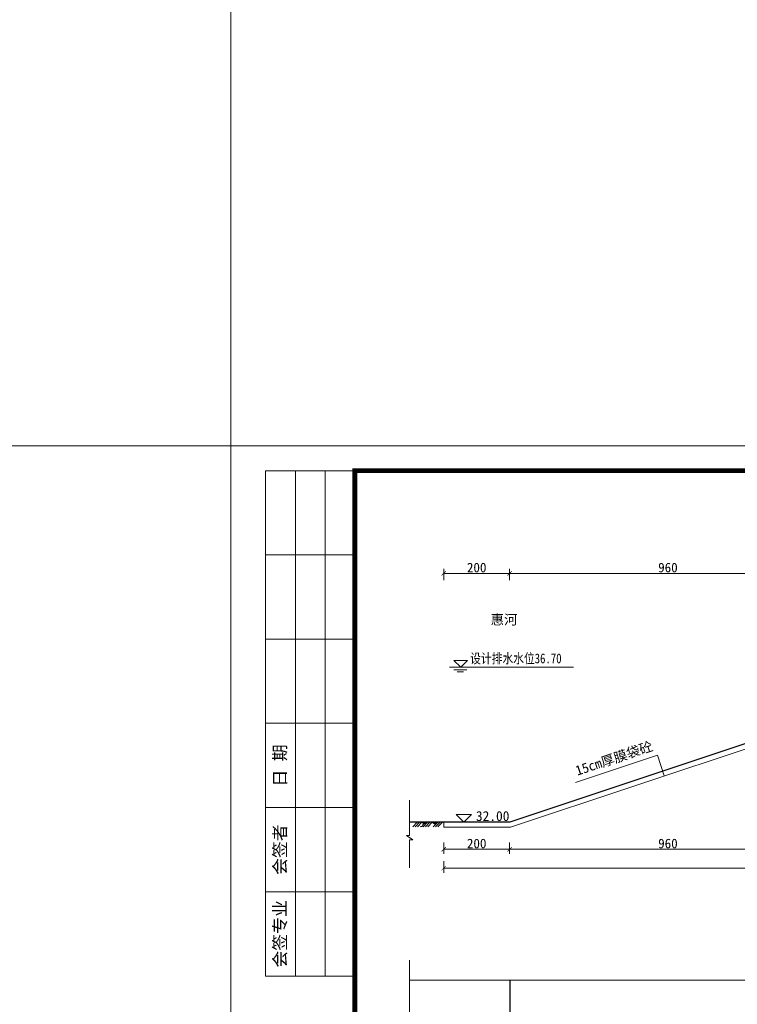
# Model space of a CAD drawing. Extents: x -27255 to 1448651, y 31034 to 8081248.
# Tile 127 of 198: x 582963 to 583180, y 3862330 to 3862629. Entities that reach past the tile are written whole.
import ezdxf

# ---------------------------------------------------------------- set-up
doc = ezdxf.new("R2010")
doc.units = 0
doc.header["$PDMODE"] = 32
doc.header["$PDSIZE"] = 0.2
doc.layers.get('0').update_dxf_attribs({"linetype": 'CONTINUOUS'})
doc.layers.get('Defpoints').update_dxf_attribs({"linetype": 'CONTINUOUS'})
for name, color, linetype, lineweight in [('0.09标注线', 3, 'CONTINUOUS', 9), ('0.13填充', 8, 'CONTINUOUS', 9), ('0.13文字', 3, 'CONTINUOUS', 13), ('0.30粗线', 7, 'CONTINUOUS', 30), ('图框', 7, 'CONTINUOUS', 20), ('细实线', 3, 'CONTINUOUS', 20)]:
    doc.layers.add(name, color=color, linetype=linetype, lineweight=lineweight)
doc.styles.add('-仿宋_GB2312', font='FangSong_GB2312.ttf')
doc.styles.get("Standard").update_dxf_attribs({"font": 'rs.shx', "bigfont": 'hztxt.shx'})
doc.styles.add('宋体', font='FangSong_GB2312.ttf')
doc.dimstyles.get("Standard").update_dxf_attribs({"dimtxt": 0.18, "dimasz": 0.18, "dimexe": 0.18, "dimexo": 0.0625, "dimgap": 0.09, "dimtad": 0, "dimtih": 1, "dimtoh": 1, "dimdec": 4, "dimzin": 0, "dimdsep": 46, "dimtxsty": 'Standard', "dimcen": 0.09, "dimadec": 0, "dimazin": 0, "dimtfac": 1, "dimtdec": 4, "dimtofl": 0, "dimtmove": 0, "dimatfit": 3, "dimfxl": 1, "dimtolj": 1, "dimtzin": 0, "dimarcsym": 0})

# ---------------------------------------------------------------- blocks, each defined once
blk = doc.blocks.new('d4trtg')
at = {"lineweight": 0}
for p, q in [((653868.4, 3899605.3), (653868.4, 3902577.3)), ((653868.4, 3902577.3), (658071.2, 3902577.3))]:
    blk.add_line(p, q, dxfattribs=at)
for p, q in [((654118.6, 3902527.3), (653938.4, 3902527.3)), ((653938.4, 3902527.3), (653938.4, 3901506.6)), ((653998.5, 3902527.3), (653998.5, 3901506.6)), ((654058.5, 3902527.3), (654058.5, 3901506.6)), ((654118.6, 3902357.2), (653938.4, 3902357.2)), ((654118.6, 3902187.1), (653938.4, 3902187.1)), ((654118.6, 3902017), (653938.4, 3902017)), ((654118.6, 3901846.8), (653938.4, 3901846.8)), ((654118.6, 3901676.7), (653938.4, 3901676.7)), ((654118.6, 3901506.6), (653938.4, 3901506.6))]:
    blk.add_line(p, q)
at = {"lineweight": 0, "const_width": 10}
blk.add_lwpolyline([(654118.6, 3902527.3), (658021.2, 3902527.3), (658021.2, 3899655.4), (654118.6, 3899655.4)], close=True, dxfattribs=at)
at = {"char_height": 25.02, "attachment_point": 5, "rotation": 90, "style": '宋体'}
for s, insert in [('日 期', (653968.5, 3901931.9)), ('会签者', (653968.5, 3901761.8)), ('会签专业', (653968.5, 3901591.7))]:
    blk.add_mtext(s, dxfattribs=dict(at, insert=insert))
blk = doc.blocks.new('_ARCHTICK')
at = {"color": 0, "linetype": 'ByBlock', "const_width": 0.15}
blk.add_lwpolyline([(-0.5, -0.5), (0.5, 0.5)], dxfattribs=at)
blk = doc.blocks.new('*D3585')
at = {"layer": '0.13文字', "color": 0, "lineweight": 9}
for p, q in [((583111.38, 3862379.19), (583111.38, 3862375.69)), ((583111.38, 3862377.09), (583207.39, 3862377.09)), ((583207.39, 3862379.19), (583207.39, 3862375.69))]:
    blk.add_line(p, q, dxfattribs=at)
at = {"layer": 'Defpoints', "color": 0, "lineweight": 13}
for p in [(583207.39, 3862411.29), (583111.38, 3862385.29), (583207.39, 3862377.09)]:
    blk.add_point(p, dxfattribs=at)
at = {"layer": '0.13文字', "color": 0, "lineweight": 9, "xscale": 1.3, "yscale": 1.3, "zscale": 1.3, "rotation": 180}
blk.add_blockref('_ARCHTICK', (583111.38, 3862377.09), dxfattribs=at)
at = {"layer": '0.13文字', "color": 0, "lineweight": 9, "xscale": 1.3, "yscale": 1.3, "zscale": 1.3}
blk.add_blockref('_ARCHTICK', (583207.39, 3862377.09), dxfattribs=at)
at = {"layer": '0.13文字', "color": 0, "lineweight": 13, "insert": (583159.38, 3862378.84), "char_height": 2.9, "attachment_point": 5, "style": '-仿宋_GB2312'}
blk.add_mtext('\\A1;960', dxfattribs=at)
blk = doc.blocks.new('*D3589')
at = {"layer": '0.13文字', "color": 0, "lineweight": 9}
for p, q in [((583111.38, 3862458.68), (583111.38, 3862462.18)), ((583111.38, 3862460.78), (583207.38, 3862460.78)), ((583207.38, 3862458.68), (583207.38, 3862462.18))]:
    blk.add_line(p, q, dxfattribs=at)
at = {"layer": 'Defpoints', "color": 0, "lineweight": 13}
for p in [(583207.38, 3862460.78), (583207.38, 3862417.29), (583111.38, 3862385.29)]:
    blk.add_point(p, dxfattribs=at)
at = {"layer": '0.13文字', "color": 0, "lineweight": 9, "xscale": 1.3, "yscale": 1.3, "zscale": 1.3, "rotation": 180}
blk.add_blockref('_ARCHTICK', (583111.38, 3862460.78), dxfattribs=at)
at = {"layer": '0.13文字', "color": 0, "lineweight": 9, "xscale": 1.3, "yscale": 1.3, "zscale": 1.3}
blk.add_blockref('_ARCHTICK', (583207.38, 3862460.78), dxfattribs=at)
at = {"layer": '0.13文字', "color": 0, "lineweight": 13, "insert": (583159.38, 3862462.53), "char_height": 2.9, "attachment_point": 5, "style": '-仿宋_GB2312'}
blk.add_mtext('\\A1;960', dxfattribs=at)
blk = doc.blocks.new('*D3659')
at = {"layer": '0.13文字', "color": 0, "lineweight": 9}
for p, q in [((583091.38, 3862373.49), (583091.38, 3862369.99)), ((583622.38, 3862373.49), (583622.38, 3862369.99)), ((583091.38, 3862371.39), (583622.38, 3862371.39))]:
    blk.add_line(p, q, dxfattribs=at)
at = {"layer": 'Defpoints', "color": 0, "lineweight": 13}
for p in [(583622.38, 3862411.29), (583091.38, 3862383.79), (583622.38, 3862371.39)]:
    blk.add_point(p, dxfattribs=at)
at = {"layer": '0.13文字', "color": 0, "lineweight": 9, "xscale": 1.3, "yscale": 1.3, "zscale": 1.3, "rotation": 180}
blk.add_blockref('_ARCHTICK', (583091.38, 3862371.39), dxfattribs=at)
at = {"layer": '0.13文字', "color": 0, "lineweight": 9, "xscale": 1.3, "yscale": 1.3, "zscale": 1.3}
blk.add_blockref('_ARCHTICK', (583622.38, 3862371.39), dxfattribs=at)
at = {"layer": '0.13文字', "color": 0, "lineweight": 13, "insert": (583356.88, 3862373.14), "char_height": 2.9, "attachment_point": 5, "style": '-仿宋_GB2312'}
blk.add_mtext('\\A1;5310', dxfattribs=at)
blk = doc.blocks.new('*D3787')
at = {"layer": '0.13文字', "color": 0, "lineweight": 9}
for p, q in [((583091.38, 3862379.19), (583091.38, 3862375.69)), ((583091.38, 3862377.09), (583111.38, 3862377.09)), ((583111.38, 3862379.19), (583111.38, 3862375.69))]:
    blk.add_line(p, q, dxfattribs=at)
at = {"layer": 'Defpoints', "color": 0, "lineweight": 13}
for p in [(583091.38, 3862385.29), (583111.38, 3862385.29), (583111.38, 3862377.09)]:
    blk.add_point(p, dxfattribs=at)
at = {"layer": '0.13文字', "color": 0, "lineweight": 9, "xscale": 1.3, "yscale": 1.3, "zscale": 1.3, "rotation": 180}
blk.add_blockref('_ARCHTICK', (583091.38, 3862377.09), dxfattribs=at)
at = {"layer": '0.13文字', "color": 0, "lineweight": 9, "xscale": 1.3, "yscale": 1.3, "zscale": 1.3}
blk.add_blockref('_ARCHTICK', (583111.38, 3862377.09), dxfattribs=at)
at = {"layer": '0.13文字', "color": 0, "lineweight": 13, "insert": (583101.38, 3862378.84), "char_height": 2.9, "attachment_point": 5, "style": '-仿宋_GB2312'}
blk.add_mtext('\\A1;200', dxfattribs=at)
blk = doc.blocks.new('*D3793')
at = {"layer": '0.13文字', "color": 0, "lineweight": 9}
for p, q in [((583091.38, 3862458.68), (583091.38, 3862462.18)), ((583091.38, 3862460.78), (583111.38, 3862460.78)), ((583111.38, 3862458.68), (583111.38, 3862462.18))]:
    blk.add_line(p, q, dxfattribs=at)
at = {"layer": 'Defpoints', "color": 0, "lineweight": 13}
for p in [(583111.38, 3862460.78), (583091.38, 3862385.29), (583111.38, 3862385.29)]:
    blk.add_point(p, dxfattribs=at)
at = {"layer": '0.13文字', "color": 0, "lineweight": 9, "xscale": 1.3, "yscale": 1.3, "zscale": 1.3, "rotation": 180}
blk.add_blockref('_ARCHTICK', (583091.38, 3862460.78), dxfattribs=at)
at = {"layer": '0.13文字', "color": 0, "lineweight": 9, "xscale": 1.3, "yscale": 1.3, "zscale": 1.3}
blk.add_blockref('_ARCHTICK', (583111.38, 3862460.78), dxfattribs=at)
at = {"layer": '0.13文字', "color": 0, "lineweight": 13, "insert": (583101.38, 3862462.53), "char_height": 2.9, "attachment_point": 5, "style": '-仿宋_GB2312'}
blk.add_mtext('\\A1;200', dxfattribs=at)

msp = doc.modelspace()

# ---------------------------------------------------------------- hatches: boundary and pattern name
at = {"layer": '0.13填充'}
h = msp.add_hatch(color=7, dxfattribs=at)
edge = h.paths.add_edge_path()
edge.add_ellipse((583085.46914, 3862385.42785), major_axis=(0, -0.73325), ratio=0.964264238, start_angle=280.8772955, end_angle=439.1227045)
edge.add_line((583086.16349, 3862385.28948), (583084.77479, 3862385.28948))
h = msp.add_hatch(color=7, dxfattribs=at)
edge = h.paths.add_edge_path()
edge.add_ellipse((583088.57919, 3862385.42785), major_axis=(0, -0.73325), ratio=0.964264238, start_angle=280.8772955, end_angle=439.1227045)
edge.add_line((583089.27353, 3862385.28948), (583087.88484, 3862385.28948))

# ---------------------------------------------------------------- linework, layer by layer
at = {"layer": '0.09标注线'}
for p, q in [((583096.56079, 3862432.28948), (583094.48079, 3862434.36948)), ((583098.64079, 3862434.36948), (583094.48079, 3862434.36948)), ((583098.64079, 3862434.36948), (583096.56079, 3862432.28948)), ((583093.17553, 3862432.28948), (583130.69201, 3862432.28948)), ((583094.46743, 3862431.5436), (583098.39932, 3862431.5436)), ((583095.49586, 3862430.94263), (583096.43338, 3862430.94263)), ((583097.3709, 3862430.94263), (583096.43338, 3862430.94263)), ((583156.1659, 3862405.60904), (583131.3384, 3862397.3332)), ((583158.25795, 3862399.33288), (583156.1659, 3862405.60904))]:
    msp.add_line(p, q, dxfattribs=at)
at = {"layer": '0.09标注线', "color": 7, "linetype": 'Continuous', "lineweight": 13}
for p, q in [((583081.03692, 3862381.31079), (583081.03692, 3862391.98531)), ((583081.03692, 3862371.52529), (583081.03692, 3862379.9455))]:
    msp.add_line(p, q, dxfattribs=at)
at = {"layer": '0.09标注线', "color": 7, "ltscale": 0.005}
for p, q in [((583080.10468, 3862381.31079), (583081.96916, 3862379.9455)), ((583081.03692, 3862381.31079), (583080.10468, 3862381.31079)), ((583081.96916, 3862379.9455), (583081.03692, 3862379.9455))]:
    msp.add_line(p, q, dxfattribs=at)
at = {"layer": '0.13文字', "lineweight": 13}
for p, q in [((583026.86973, 3871338.12904), (583026.86973, 3855111.18)), ((583097.22404, 3862385.28948), (583111.38432, 3862385.28948))]:
    msp.add_line(p, q, dxfattribs=at)
at = {"layer": '0.13文字', "linetype": 'Continuous', "lineweight": 13}
for p, q in [((582175.00285, 3862499.44181), (587865.89025, 3862499.44181)), ((583095.16835, 3862387.62765), (583097.50652, 3862385.28948)), ((583095.16835, 3862387.62765), (583099.84469, 3862387.62765)), ((583097.50652, 3862385.28948), (583099.84469, 3862387.62765))]:
    msp.add_line(p, q, dxfattribs=at)
at = {"layer": '0.30粗线'}
for p, q in [((583252.38432, 3862432.28948), (583111.38432, 3862385.28948)), ((583111.38432, 3862337.36039), (583111.38432, 3862193.52287))]:
    msp.add_line(p, q, dxfattribs=at)
at = {"layer": '0.30粗线', "color": 4, "lineweight": 20}
for p, q in [((583207.38501, 3862415.70856), (583111.62774, 3862383.78948)), ((583091.38432, 3862385.28948), (583091.38432, 3862383.78948)), ((583111.62774, 3862383.78948), (583091.38432, 3862383.78948))]:
    msp.add_line(p, q, dxfattribs=at)
at = {"layer": '0.30粗线', "color": 7}
msp.add_line((583111.38432, 3862385.28948), (583081.03692, 3862385.28948), dxfattribs=at)
at = {"layer": '细实线', "color": 7, "ltscale": 5}
for p, q in [((583083.3495, 3862385.28948), (583082.00847, 3862383.94845)), ((583084.05909, 3862385.28948), (583082.71807, 3862383.94845)), ((583084.76869, 3862385.28948), (583083.42767, 3862383.94845)), ((583086.45954, 3862385.28948), (583085.11852, 3862383.94845)), ((583087.16914, 3862385.28948), (583085.82811, 3862383.94845)), ((583087.87873, 3862385.28948), (583086.53771, 3862383.94845)), ((583089.56958, 3862385.28948), (583088.22856, 3862383.94845)), ((583090.27918, 3862385.28948), (583088.93816, 3862383.94845)), ((583090.98878, 3862385.28948), (583089.64775, 3862383.94845))]:
    msp.add_line(p, q, dxfattribs=at)
at = {"layer": '细实线', "color": 3, "lineweight": 15}
for p, q in [((583081.03692, 3862343.4543), (583081.03692, 3862270.22154)), ((583379.19371, 3862337.36039, 2.09684), (583081.03692, 3862337.36039, 2.09684))]:
    msp.add_line(p, q, dxfattribs=at)
at = {"layer": '细实线', "color": 7, "lineweight": 20, "ltscale": 5, "start_tangent": (-0.999064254, 0.043250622), "end_tangent": (-0.999505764, -0.031436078)}
msp.add_spline([(583085.43847, 3862384.69806), (583085.13762, 3862384.58189), (583085.06027, 3862384.45331), (583085.02173, 3862384.27969), (583084.88869, 3862384.11871), (583084.68953, 3862384.01796), (583084.26868, 3862383.94845)], degree=3, dxfattribs=at)

# ---------------------------------------------------------------- block references
at = {"layer": '图框', "xscale": 0.1501499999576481, "yscale": 0.1501500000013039, "zscale": 0.15015}
msp.add_blockref('d4trtg', (484848.52942, 3276527.45477), dxfattribs=at)

# ---------------------------------------------------------------- texts
at = {"layer": '0.09标注线', "style": '-仿宋_GB2312', "width": 0.8}
msp.add_text('设计排水水位36.70', height=2.99, dxfattribs=at).set_placement((583099.40607, 3862433.49597))
at = {"layer": '0.09标注线', "insert": (583113.75402, 3862448.2642, 2.09684), "char_height": 2.99, "width": 34.6959399, "attachment_point": 3, "style": '-仿宋_GB2312'}
msp.add_mtext('惠河', dxfattribs=at)
at = {"layer": '0.09标注线', "insert": (583154.15923, 3862409.97853), "char_height": 2.99, "width": 34.6959399, "attachment_point": 3, "rotation": 18.4349488, "style": '-仿宋_GB2312'}
msp.add_mtext('15cm厚膜袋砼', dxfattribs=at)
at = {"layer": '0.13文字', "linetype": 'Continuous', "lineweight": 13, "insert": (583101.14477, 3862388.6821, -32.24), "char_height": 2.99, "width": 2.99, "attachment_point": 1, "style": '-仿宋_GB2312'}
msp.add_mtext('32.00', dxfattribs=at)

# ---------------------------------------------------------------- dimensions: what is measured, and where the dimension line sits
at = {"layer": '0.13文字', "lineweight": 13}
for base, p1, p2, picture, middle in [((583111.38432, 3862460.77992), (583091.38432, 3862385.28948), (583111.38432, 3862385.28948), '*D3793', (583101.38432, 3862462.52992)), ((583207.38492, 3862460.77992), (583111.38432, 3862385.28948), (583207.38492, 3862417.28967), '*D3589', (583159.38462, 3862462.52992)), ((583622.38432, 3862371.38846), (583091.38432, 3862383.78948), (583622.38432, 3862411.28948), '*D3659', (583356.88432, 3862373.13846)), ((583207.38501, 3862377.08709), (583111.38432, 3862385.28948), (583207.38501, 3862411.28967), '*D3585', (583159.38467, 3862378.83709)), ((583111.38432, 3862377.08709), (583091.38432, 3862385.28948), (583111.38432, 3862385.28948), '*D3787', (583101.38432, 3862378.83709))]:
    dim = msp.add_linear_dim(base=base, p1=p1, p2=p2, dimstyle='Standard', override={"dimtxt": 2.9, "dimasz": 1.3, "dimexe": 1.4, "dimexo": 1.8, "dimgap": 0.3, "dimtad": 1, "dimtih": 0, "dimtoh": 0, "dimdec": 0, "dimlfac": 10, "dimtxsty": '-仿宋_GB2312', "dimblk": 'ARCHTICK', "dimtdec": 0, "dimtix": 1, "dimtofl": 1, "dimtmove": 2, "dimfxl": 2.1, "dimfxlon": 1, "dimlwd": 9, "dimlwe": 9}, dxfattribs=at)
    dim.commit()
    dim.dimension.update_dxf_attribs({"geometry": picture, "text_midpoint": middle})

doc.saveas('drawing.dxf')
